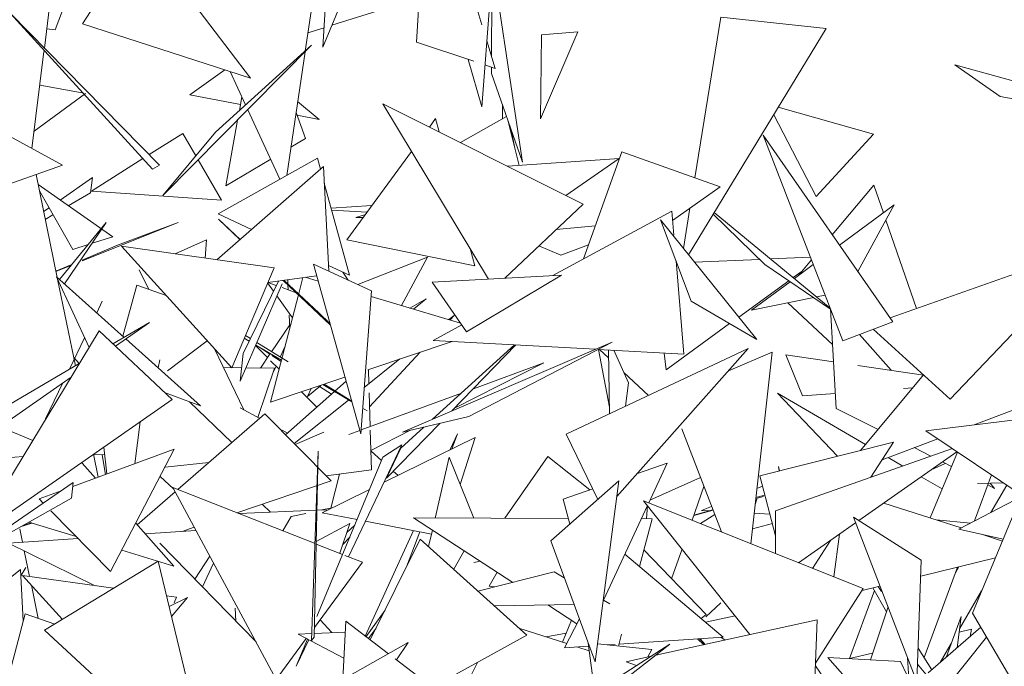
# Model space of a CAD drawing. Header units: millimetres. Extents: x -14485 to 13127, y -18923 to 3272.
# Tile 79 of 119: x 11401 to 11577, y 2578 to 2694. Entities that reach past the tile are written whole.
import ezdxf

# ---------------------------------------------------------------- set-up
doc = ezdxf.new("R2010")
doc.units = ezdxf.units.MM
doc.layers.add('G-IMPT', color=7, linetype='Continuous', lineweight=5)

# ---------------------------------------------------------------- blocks, each defined once
blk = doc.blocks.new('ÁRVORES ORNAMENTAIS - Pequeno e Médio Porte - Ipê-roxo-2865575-CORTE_CALÇADA')
at = {"layer": 'G-IMPT', "color": 253, "true_color": 0xaaaaaa}
for p, q in [((7717.11, 2726.29), (7714.64, 2688.96)), ((7731.4, 2689.83), (7733.58, 2724.25)), ((7743.12, 2692.97), (7733.58, 2724.25)), ((7664.83, 2688.8), (7668.96, 2722.15)), ((7682.08, 2709.2), (7671.63, 2693.13)), ((7682.08, 2709.2), (7701.73, 2683.4)), ((7721.29, 2704.97), (7714.64, 2688.96)), ((7750.38, 2668.39), (7744.92, 2704.53)), ((7745.03, 2703.77), (7743.11, 2678.3)), ((7744.83, 2687.35), (7744.9, 2702.16)), ((7666.74, 2692.05), (7669.74, 2699.92)), ((7711.49, 2688.26), (7712.97, 2698.21)), ((7716.26, 2692.87), (7731.91, 2697.79)), ((7684.16, 2667.13), (7658.7, 2695.03)), ((7658.7, 2695.03), (7685.45, 2667.87)), ((7785.88, 2694.3), (7781.23, 2665.57)), ((7804.71, 2692.29), (7785.88, 2694.3)), ((7666.74, 2692.05), (7665.26, 2692.23)), ((7701.73, 2683.4), (7671.63, 2693.13)), ((7711.98, 2691.52), (7714.87, 2692.43)), ((7804.71, 2692.29), (7780.1, 2651.83)), ((7760.28, 2691.7), (7753.59, 2676.14)), ((7753.77, 2691.18), (7753.59, 2676.14)), ((7753.77, 2691.18), (7760.28, 2691.7)), ((7686.03, 2662.4), (7712.64, 2689.3)), ((7712.64, 2689.3), (7695.42, 2673.76)), ((7741.66, 2686.44), (7731.4, 2689.83)), ((7745.5, 2685.17), (7744, 2690.1)), ((7662.6, 2670.81), (7664.76, 2688.17)), ((7708.19, 2666), (7711.47, 2688.11)), ((7743.11, 2678.3), (7740.65, 2686.77)), ((7745.5, 2685.17), (7743.67, 2685.78)), ((7744.82, 2684.23), (7744.82, 2685.4)), ((7835.88, 2680.16), (7827.74, 2685.77)), ((7853.16, 2678.86), (7827.74, 2685.77)), ((7690.86, 2680.46), (7697.1, 2684.89)), ((7698.06, 2684.58), (7700.82, 2678.63)), ((7750.38, 2668.39), (7744.82, 2684.23)), ((7664.01, 2682.17), (7671.61, 2680.78)), ((7668.07, 2667.84), (7645.93, 2679.88)), ((7662.99, 2673.94), (7672.17, 2680.67)), ((7699.91, 2678.72), (7690.86, 2680.46)), ((7699.72, 2677.64), (7700.15, 2680.07)), ((7835.88, 2680.16), (7852.61, 2676.99)), ((7713.98, 2676.02), (7710.15, 2679.24)), ((7744.32, 2647.46), (7725.39, 2678.85)), ((7725.39, 2678.85), (7761.21, 2660.88)), ((7746.82, 2678.54), (7746.79, 2676.12)), ((7796.16, 2678.23), (7813.18, 2673.38)), ((7701.23, 2677.76), (7706.99, 2665.33)), ((7709.87, 2677.3), (7711.53, 2672.6)), ((7713.98, 2676.02), (7710.05, 2676.77)), ((7747.52, 2676.54), (7739.27, 2671.88)), ((7795.33, 2676.88), (7802.95, 2662.27)), ((7697.32, 2664.15), (7699.41, 2675.92)), ((7734.83, 2676.17), (7733.73, 2674.66)), ((7735.47, 2673.79), (7734.83, 2676.17)), ((7747.75, 2675.88), (7749.77, 2667.8)), ((7683.6, 2669.75), (7689.6, 2673.54)), ((7686.03, 2662.4), (7695.42, 2673.76)), ((7691.93, 2669.53), (7689.6, 2673.54)), ((7748.99, 2670.92), (7748.35, 2674.16)), ((7807.71, 2636.44), (7793.42, 2673.19)), ((7816.66, 2639.82), (7793.42, 2673.19)), ((7813.18, 2673.38), (7802.95, 2662.27)), ((7708.94, 2671.06), (7711.53, 2672.6)), ((7730.54, 2670.31), (7718.96, 2654.52)), ((7761.32, 2651.07), (7768.14, 2670.26)), ((7768.14, 2670.26), (7785.75, 2663.95)), ((7641.3, 2658.43), (7668.07, 2667.84)), ((7673.25, 2663.2), (7682.44, 2669.02)), ((7684.16, 2667.13), (7685.45, 2667.87)), ((7696.55, 2661.56), (7692.36, 2668.79)), ((7714.77, 2667.6), (7695.68, 2650.94)), ((7713.69, 2669.09), (7695.93, 2659.13)), ((7697.32, 2664.15), (7705.33, 2668.91)), ((7713.69, 2669.09), (7714.23, 2667.13)), ((7714.77, 2667.6), (7715.71, 2648.87)), ((7747.7, 2667.65), (7767.72, 2669.07)), ((7767.7, 2669.02), (7758.15, 2662.41)), ((7667.12, 2647.78), (7663.33, 2666.17)), ((7677.08, 2655.02), (7663.7, 2664.37)), ((7667.65, 2661.61), (7673.44, 2665.64)), ((7673.09, 2662.93), (7673.44, 2665.64)), ((7714.92, 2664.61), (7719.41, 2648.16)), ((7813.23, 2664.3), (7805.82, 2655.39)), ((7813.23, 2664.3), (7814.96, 2659.31)), ((7669.9, 2652.79), (7663.93, 2663.25)), ((7673.09, 2662.93), (7669.11, 2660.59)), ((7673.25, 2663.2), (7696.55, 2661.56)), ((7777.24, 2657.95), (7785.75, 2663.95)), ((7716.13, 2660.17), (7723.45, 2660.64)), ((7747.24, 2647.63), (7761.21, 2660.88)), ((7816.89, 2660.74), (7807.12, 2653.52)), ((7810.38, 2648.84), (7816.89, 2660.74)), ((7664.69, 2659.56), (7665.66, 2660.23)), ((7666.37, 2658.98), (7664.98, 2658.16)), ((7701.88, 2656.35), (7695.93, 2659.13)), ((7716.24, 2659.78), (7722.59, 2659.47)), ((7720.59, 2658.47), (7722.27, 2659.03)), ((7777.1, 2659.61), (7755.84, 2648.11)), ((7777.47, 2655.31), (7777.1, 2659.61)), ((7780.35, 2660.14), (7779.19, 2652.97)), ((7784.5, 2659.06), (7793.77, 2650.08)), ((7784.71, 2659.41), (7805.45, 2642.25)), ((7667.54, 2647.4), (7675.91, 2657.61)), ((7675.91, 2657.61), (7668.44, 2646.6)), ((7688.74, 2657.58), (7671.61, 2650.71)), ((7688.74, 2657.58), (7677.92, 2653.56)), ((7699.85, 2654.58), (7695.96, 2658.21)), ((7699.82, 2654.56), (7695.96, 2658.21)), ((7720.59, 2658.47), (7721.85, 2658.46)), ((7763.43, 2657), (7756.42, 2656.33)), ((7780.56, 2643.54), (7775.09, 2658.08)), ((7792.32, 2636.64), (7775.09, 2658.08)), ((7815.4, 2658.02), (7820.87, 2642.21)), ((7672.66, 2653.65), (7669.9, 2652.79)), ((7671.61, 2650.87), (7677.92, 2653.56)), ((7677.08, 2655.02), (7673.37, 2653.87)), ((7688.25, 2651.99), (7693.84, 2654.49)), ((7693.58, 2651.24), (7693.84, 2654.49)), ((7741.83, 2649.85), (7718.96, 2654.52)), ((7753.32, 2653.4), (7757.26, 2651.77)), ((7762.22, 2653.61), (7757.26, 2651.77)), ((7816.15, 2640.55), (7853.18, 2653.61)), ((7826.91, 2625.99), (7853.18, 2653.61)), ((7698.35, 2631.62), (7678.6, 2653.35)), ((7678.6, 2653.35), (7705.92, 2649.5)), ((7741.83, 2649.85), (7741, 2652.97)), ((7666.9, 2648.86), (7669.72, 2650.06)), ((7669.58, 2649.89), (7666.9, 2648.82)), ((7723.37, 2645.35), (7712.97, 2650.13)), ((7721.44, 2619.82), (7712.97, 2650.13)), ((7719.41, 2648.16), (7715.66, 2649.92)), ((7733.4, 2651.37), (7720.9, 2646.49)), ((7733.4, 2651.37), (7728.74, 2642.72)), ((7779.27, 2634.04), (7777.86, 2650.73)), ((7781.17, 2650.51), (7792.82, 2651)), ((7793.77, 2650.08), (7805.5, 2642.12)), ((7794.78, 2651.08), (7801.9, 2651.38)), ((7802.42, 2650.06), (7799.03, 2647.56)), ((7802.09, 2650.91), (7799.73, 2648.07)), ((7681.81, 2649.11), (7683.53, 2645.62)), ((7698.35, 2631.62), (7705.92, 2649.5)), ((7719.19, 2647.27), (7718.24, 2648.71)), ((7757.39, 2648.19), (7734.23, 2646.9)), ((7757.39, 2648.19), (7740.38, 2638.05)), ((7800.4, 2648.88), (7798.82, 2647.74)), ((7672.82, 2635.24), (7666.99, 2647.89)), ((7679.08, 2637.05), (7666.99, 2647.89)), ((7670.37, 2631.96), (7667.18, 2647.48)), ((7681.38, 2646.38), (7678.84, 2637.27)), ((7681.38, 2646.38), (7686.63, 2644.51)), ((7699.86, 2629.19), (7707.37, 2646.6)), ((7700.41, 2634.16), (7706.7, 2647.12)), ((7705.82, 2645.33), (7704.78, 2646.81)), ((7713.54, 2648.07), (7704.8, 2646.86)), ((7706.31, 2646.33), (7704.82, 2646.86)), ((7716.01, 2639.23), (7707.55, 2647.24)), ((7713.96, 2641.41), (7707.69, 2647.26)), ((7708.37, 2647.36), (7708.41, 2646.59)), ((7708.42, 2646.42), (7708.46, 2645.55)), ((7711.09, 2647.73), (7710.36, 2644.91)), ((7711.52, 2647.79), (7713.81, 2647.12)), ((7740.38, 2638.05), (7734.23, 2646.9)), ((7798.05, 2647.18), (7789.07, 2640.68)), ((7798.29, 2647.01), (7791.39, 2641.91)), ((7710.29, 2644.65), (7705.29, 2625.46)), ((7709.88, 2645.04), (7707.37, 2645.95)), ((7723.37, 2645.35), (7721.44, 2619.82)), ((7804.55, 2644.58), (7803.01, 2644.27)), ((7674.2, 2641.43), (7675.19, 2643.5)), ((7674.2, 2641.43), (7675.19, 2643.5)), ((7709.21, 2640.53), (7706.44, 2644.46)), ((7723.29, 2644.33), (7739.29, 2639.61)), ((7733.14, 2643.97), (7730.25, 2642.28)), ((7730.87, 2642.1), (7733.14, 2643.97)), ((7780.56, 2643.54), (7792.32, 2636.64)), ((7802.49, 2644.17), (7791.39, 2641.91)), ((7805.86, 2635.79), (7797.88, 2643.23)), ((7713.96, 2641.41), (7715.95, 2639.44)), ((7805.5, 2642.13), (7806.5, 2624.35)), ((7677.09, 2635.89), (7683.65, 2639.72)), ((7683.65, 2639.72), (7677.54, 2635.46)), ((7708.74, 2639.31), (7705.48, 2634.49)), ((7708.66, 2641.03), (7708.77, 2638.8)), ((7738.17, 2640.97), (7737.23, 2640.22)), ((7738.17, 2640.97), (7737.42, 2640.17)), ((7787.44, 2639.5), (7776.07, 2631.27)), ((7807.71, 2636.44), (7816.66, 2639.82)), ((7652.28, 2601.3), (7674.62, 2638.22)), ((7687.68, 2625.92), (7674.62, 2638.22)), ((7739.53, 2639.28), (7734.39, 2636.5)), ((7810.7, 2637.57), (7816.33, 2631.16)), ((7826.91, 2625.99), (7813.14, 2638.49)), ((7669.32, 2631.34), (7672.03, 2636.95)), ((7669.33, 2631.34), (7672.03, 2636.95)), ((7692.74, 2624.81), (7679.41, 2636.76)), ((7693.96, 2636.44), (7686.88, 2631.05)), ((7700.58, 2636.9), (7701.48, 2636.37)), ((7700.79, 2637.39), (7701.7, 2636.82)), ((7702.85, 2636.12), (7708.45, 2632.65)), ((7722.72, 2631.27), (7737.82, 2636.31)), ((7728.94, 2620.12), (7766.43, 2636.18)), ((7763.45, 2634.91), (7734.39, 2636.5)), ((7766.43, 2636.18), (7740.76, 2622.88)), ((7695.29, 2634.99), (7700.54, 2624.07)), ((7699.86, 2629.19), (7700.41, 2634.16)), ((7704.77, 2633.44), (7702.62, 2635.6)), ((7702.66, 2635.67), (7707.24, 2632.96)), ((7703.22, 2635.34), (7705.19, 2634.06)), ((7705.24, 2634.15), (7703.5, 2631.56)), ((7707.87, 2635.37), (7707.02, 2633.53)), ((7732.06, 2634.39), (7723.01, 2624.65)), ((7734.3, 2622.42), (7748.93, 2635.7)), ((7737.71, 2623.88), (7749.17, 2635.69)), ((7790.76, 2635.04), (7758.22, 2619.73)), ((7779.27, 2634.04), (7763.92, 2634.88)), ((7764, 2634.88), (7765.95, 2624.56)), ((7765.79, 2633.36), (7764.18, 2634.87)), ((7765.97, 2623.38), (7765.76, 2634.78)), ((7769.37, 2628.93), (7766.74, 2634.73)), ((7767.26, 2608.56), (7790.76, 2635.04)), ((7775.76, 2634.23), (7776.07, 2631.27)), ((7795.04, 2634.4), (7787.22, 2631.05)), ((7795.04, 2634.4), (7791.25, 2600.14)), ((7643.85, 2616.44), (7671.08, 2632.37)), ((7671.04, 2632.35), (7670.07, 2633.46)), ((7685.51, 2633.04), (7685.19, 2631.58)), ((7706.83, 2631.36), (7705.32, 2632.88)), ((7705.54, 2633.83), (7707.19, 2632.76)), ((7728.44, 2633.18), (7722.06, 2628.08)), ((7738.23, 2624.41), (7754.19, 2632.5)), ((7741.59, 2627.87), (7754.19, 2632.5)), ((7800.47, 2626.57), (7797.49, 2633.92)), ((7806.03, 2632.66), (7797.49, 2633.92)), ((7700.13, 2631.61), (7696.89, 2631.65)), ((7706, 2631.53), (7700.9, 2631.6)), ((7706, 2631.53), (7703.04, 2622.74)), ((7706.28, 2631.92), (7705.75, 2630.78)), ((7722.8, 2631.3), (7722.88, 2628.73)), ((7772.92, 2626.65), (7768.53, 2630.78)), ((7822.13, 2630.31), (7810.39, 2632.03)), ((7669.6, 2629.92), (7650.95, 2616.92)), ((7665.02, 2622.45), (7668.14, 2628.91)), ((7665.03, 2622.45), (7668.15, 2628.91)), ((7705.29, 2625.46), (7718.62, 2629.91)), ((7718.81, 2629.2), (7708, 2619.62)), ((7768.82, 2624.72), (7769.37, 2628.93)), ((7822.14, 2630.32), (7810.88, 2616.82)), ((7686.34, 2627.18), (7692.74, 2624.81)), ((7713.57, 2624.56), (7710.84, 2627.31)), ((7711.89, 2626.5), (7714.28, 2628.46)), ((7711.89, 2626.5), (7712.57, 2627.89)), ((7714.06, 2628.28), (7716.2, 2626.88)), ((7714.66, 2628.59), (7719.84, 2625.52)), ((7714.89, 2628.66), (7719.82, 2625.61)), ((7721.49, 2620.49), (7739.44, 2627.08)), ((7722.93, 2627.11), (7723.13, 2621.09)), ((7806.73, 2615.77), (7796.02, 2627.04)), ((7796.02, 2627.04), (7811.78, 2617.9)), ((7800.47, 2626.57), (7806.35, 2627.01)), ((7818.59, 2627.92), (7820.24, 2628.04)), ((7847.15, 2627.44), (7831.21, 2621.4)), ((7687.68, 2625.92), (7652.28, 2601.3)), ((7690.79, 2625.53), (7698.38, 2618.22)), ((7719.23, 2625.81), (7709.54, 2618.06)), ((7699.89, 2624.42), (7703.37, 2622.56)), ((7721.78, 2624.4), (7722.57, 2623.91)), ((7721.78, 2624.38), (7722.57, 2623.91)), ((7814, 2620.57), (7806.5, 2624.35)), ((7849.96, 2623.7), (7822.57, 2620.34)), ((7681.04, 2614.45), (7681.94, 2621.93)), ((7704.29, 2623.36), (7688.72, 2609.83)), ((7704.29, 2623.36), (7716.16, 2611.38)), ((7728.94, 2620.12), (7740.76, 2622.88)), ((7662.75, 2618.61), (7656.87, 2621.04)), ((7707.37, 2620.44), (7708.33, 2619.92)), ((7714.83, 2620.12), (7709.73, 2617.87)), ((7719.3, 2619.68), (7721.27, 2620.41)), ((7723.15, 2620.43), (7723.39, 2613.37)), ((7723.27, 2616.83), (7730.46, 2620.48)), ((7726.04, 2611.85), (7735.57, 2621.67)), ((7728.61, 2617.25), (7732.75, 2621.01)), ((7786, 2602.24), (7778.88, 2620.68)), ((7822.57, 2620.34), (7848.39, 2603)), ((7741.9, 2619.15), (7725.63, 2611.14)), ((7737.47, 2616.97), (7738.77, 2619.82)), ((7737.73, 2617.1), (7738.77, 2619.82)), ((7739.24, 2610.73), (7741.9, 2619.15)), ((7763.88, 2608.07), (7758.22, 2619.73)), ((7792.86, 2612.28), (7816.76, 2618.3)), ((7816.76, 2618.3), (7812.74, 2612.02)), ((7824.68, 2618.92), (7814.75, 2615.16)), ((7688.07, 2617.04), (7669.9, 2610.37)), ((7676.01, 2612.61), (7675.47, 2617.43)), ((7688.07, 2617.04), (7676.68, 2595.17)), ((7713.85, 2616.7), (7712.64, 2582.84)), ((7713.11, 2583.43), (7713.85, 2616.7)), ((7719.25, 2597.8), (7728.82, 2617.8)), ((7725.17, 2615.01), (7723.28, 2616.7)), ((7725.42, 2615.62), (7728.82, 2617.8)), ((7728.61, 2617.25), (7726.04, 2611.85)), ((7795.66, 2606), (7827.3, 2617.16)), ((7810.55, 2604.27), (7828.13, 2616.6)), ((7823.45, 2615.8), (7820.45, 2617.32)), ((7823.32, 2604.77), (7828.23, 2616.53)), ((7653.73, 2615.15), (7661.03, 2615.76)), ((7675.62, 2616.07), (7673.57, 2616.01)), ((7674.47, 2612.04), (7673.63, 2616.15)), ((7675.75, 2612.51), (7675.16, 2616.05)), ((7686.42, 2613.86), (7694.26, 2614.64)), ((7725.42, 2615.62), (7713.6, 2587.15)), ((7737.26, 2615.62), (7734.76, 2604.72)), ((7737.26, 2615.62), (7741.67, 2604.7)), ((7754.91, 2615.73), (7747.21, 2604.69)), ((7754.91, 2615.73), (7762.46, 2609.78)), ((7815.82, 2615.56), (7818.45, 2614.04)), ((7827.15, 2613.94), (7825.51, 2614.76)), ((7671.61, 2614.56), (7674, 2611.87)), ((7723.39, 2613.37), (7715.26, 2612.28)), ((7728.12, 2612.36), (7727.27, 2613.12)), ((7770.95, 2612.72), (7776.29, 2614.56)), ((7776.29, 2614.56), (7772.97, 2607.45)), ((7796.36, 2613.16), (7796.21, 2613.98)), ((7796.21, 2613.98), (7796.34, 2613.15)), ((7826.02, 2614.51), (7823.51, 2613.36)), ((7687.93, 2609.96), (7685.53, 2612.16)), ((7716.16, 2611.38), (7699.29, 2605.67)), ((7716.07, 2606.5), (7717.62, 2612.6)), ((7755.43, 2600.65), (7767.63, 2611.37)), ((7763.41, 2579.04), (7767.63, 2611.37)), ((7773.18, 2607.9), (7782.23, 2612)), ((7792.86, 2612.28), (7795.66, 2601.52)), ((7821.75, 2612.13), (7825.49, 2609.96)), ((7831.29, 2604.22), (7834.33, 2612.44)), ((7669.97, 2611.09), (7649.53, 2597)), ((7667.81, 2609.6), (7663.88, 2608.16)), ((7669.7, 2608.26), (7669.97, 2611.09)), ((7688.22, 2609.4), (7681.44, 2603.51)), ((7713.26, 2600.16), (7687.8, 2610.19)), ((7706.31, 2575.87), (7687.8, 2610.19)), ((7723.03, 2609.85), (7714.55, 2605.68)), ((7757.66, 2608.13), (7762.96, 2609.96)), ((7782.85, 2610.4), (7780.73, 2604.35)), ((7793.35, 2610.41), (7792.34, 2610.01)), ((7836.45, 2611.02), (7831.78, 2610.92)), ((7834.87, 2610.04), (7833.67, 2610.65)), ((7834.06, 2610.97), (7834.87, 2610.04)), ((7837.07, 2610.6), (7834.2, 2605.72)), ((7669.7, 2608.26), (7649.53, 2597)), ((7663.88, 2608.16), (7664.62, 2607.4)), ((7757.66, 2608.13), (7758.84, 2603.64)), ((7811.35, 2592.1), (7772.05, 2607.82)), ((7772.05, 2607.82), (7791.09, 2583.88)), ((7792.32, 2608.08), (7792.03, 2607.13)), ((7792.16, 2608.38), (7793.76, 2608.83)), ((7793.48, 2608.58), (7792.17, 2608.22)), ((7839.93, 2608.68), (7828.49, 2602.77)), ((7665.99, 2606.01), (7676.68, 2595.17)), ((7713.47, 2606.12), (7699.7, 2605.52)), ((7703.81, 2607.2), (7705.28, 2605.77)), ((7715.65, 2606.22), (7713.62, 2606.13)), ((7714.5, 2606.17), (7716.35, 2606.56)), ((7772.74, 2606.96), (7764.85, 2590.07)), ((7772.74, 2606.95), (7772.58, 2604.62)), ((7784.5, 2606.12), (7781.02, 2605.17)), ((7781.04, 2605.22), (7784.47, 2606.2)), ((7784.23, 2606.81), (7782.42, 2606.09)), ((7782.42, 2606.09), (7783.82, 2606.01)), ((7795.67, 2598.37), (7795.66, 2606)), ((7815.05, 2607.42), (7828.89, 2602.98)), ((7709, 2604.99), (7707.5, 2602.43)), ((7709, 2604.99), (7711.59, 2605.55)), ((7720.79, 2604.46), (7714.55, 2605.68)), ((7734.1, 2601.85), (7722.29, 2604.16)), ((7758.57, 2604.66), (7730.87, 2604.74)), ((7730.87, 2604.74), (7748.67, 2593.23)), ((7773.57, 2604.61), (7771.3, 2596.05)), ((7773.57, 2604.61), (7771.64, 2604.62)), ((7784.8, 2605.34), (7782.24, 2603.74)), ((7791.85, 2605.58), (7794.65, 2605.43)), ((7820.97, 2575.46), (7809.59, 2604.87)), ((7809.59, 2604.87), (7821.74, 2597.19)), ((7824.43, 2604.41), (7830.54, 2603.83)), ((7837.99, 2604.83), (7830.93, 2587.72)), ((7660.91, 2600.4), (7660.42, 2602.79)), ((7662.56, 2603.84), (7660.51, 2603.13)), ((7660.95, 2603.38), (7662.52, 2603.85)), ((7670.51, 2601.44), (7662.06, 2603.99)), ((7681.18, 2603.8), (7687.98, 2596.14)), ((7691.95, 2602.5), (7682.87, 2601.89)), ((7691.64, 2603.08), (7689.49, 2602.35)), ((7713.49, 2600.54), (7719.51, 2603.78)), ((7717.68, 2598.42), (7719.51, 2603.78)), ((7720.36, 2603.43), (7718.96, 2602.17)), ((7722.25, 2583.63), (7730.86, 2602.48)), ((7734.25, 2602.55), (7733.58, 2599.63)), ((7795.09, 2603.73), (7791.55, 2602.82)), ((7799.8, 2596.72), (7809.98, 2603.87)), ((7828.49, 2602.77), (7836.38, 2600.93)), ((7670.86, 2601.08), (7658.42, 2600.23)), ((7719.49, 2601.33), (7718.22, 2600.02)), ((7732.09, 2600.98), (7723.15, 2582.94)), ((7729.64, 2596.03), (7732.03, 2602.26)), ((7732.09, 2600.98), (7751.14, 2583.77)), ((7755.43, 2600.65), (7763.41, 2579.04)), ((7805.51, 2600.73), (7802.3, 2595.72)), ((7806.08, 2594.21), (7807.12, 2601.86)), ((7832.51, 2601.82), (7836.25, 2600.61)), ((7673.94, 2592.62), (7658.42, 2600.23)), ((7662.18, 2594.29), (7661.23, 2598.85)), ((7687.98, 2596.14), (7678.66, 2598.97)), ((7685.49, 2600.22), (7702.7, 2582.57)), ((7718.2, 2598.22), (7713.48, 2600.08)), ((7739.97, 2598.86), (7738.08, 2595.57)), ((7783.26, 2587.46), (7772.09, 2599.02)), ((7778.88, 2599.06), (7777.06, 2593.88)), ((7685.18, 2597.04), (7664.88, 2584.65)), ((7685.18, 2597.04), (7693.47, 2562.62)), ((7694.42, 2597.92), (7691.78, 2593.78)), ((7721.73, 2596.83), (7718.61, 2598.06)), ((7786.32, 2583.43), (7768.68, 2598.26)), ((7820.97, 2575.46), (7821.74, 2597.19)), ((7821.64, 2594.34), (7835.01, 2597.61)), ((7660.53, 2595.52), (7653.73, 2590.06)), ((7661.05, 2586.3), (7660.53, 2595.52)), ((7660.59, 2594.39), (7661.51, 2595.89)), ((7693.11, 2592.41), (7695.11, 2596.64)), ((7721.73, 2596.83), (7713.15, 2585.18)), ((7742.85, 2596.99), (7741.69, 2596.77)), ((7822.25, 2579.79), (7828.23, 2595.95)), ((7828.49, 2596.01), (7827.85, 2594.92)), ((7668.1, 2586.61), (7660.91, 2594.47)), ((7660.91, 2594.47), (7677.18, 2592.16)), ((7742.39, 2591.66), (7756.08, 2595.08)), ((7744.4, 2592.54), (7745.84, 2595.06)), ((7757.86, 2594.05), (7756.08, 2595.08)), ((7663.74, 2586.78), (7662.51, 2592.73)), ((7744.4, 2592.54), (7745.39, 2592.41)), ((7811.35, 2592.1), (7802.82, 2578.8)), ((7808.89, 2579.59), (7813.35, 2591.75)), ((7811.14, 2591.78), (7814.35, 2592.56)), ((7815.49, 2587.94), (7813.07, 2592.25)), ((7814.63, 2591.59), (7814.05, 2592.49)), ((7832.51, 2591.73), (7828.58, 2584.89)), ((7686.68, 2590.81), (7688.49, 2590.55)), ((7690.43, 2590.5), (7687.14, 2588.9)), ((7687.56, 2587.15), (7690.43, 2590.5)), ((7688.08, 2589.58), (7688.49, 2590.55)), ((7765.99, 2589.38), (7764.85, 2590.04)), ((7698.99, 2588.6), (7699.07, 2586.29)), ((7725.79, 2588.27), (7722.39, 2583.52)), ((7759.63, 2589.27), (7745.31, 2589.03)), ((7754.92, 2589.19), (7760.12, 2585.83)), ((7783.19, 2587.07), (7785.86, 2589.58)), ((7812.63, 2579.38), (7815.79, 2588.84)), ((7661.39, 2587.61), (7658.02, 2574.67)), ((7661.39, 2587.61), (7666.67, 2585.74)), ((7714.16, 2586.55), (7716.29, 2584.23)), ((7759.16, 2586.45), (7757.57, 2582.5)), ((7757.91, 2581.53), (7760.58, 2586.71)), ((7803.1, 2586.52), (7774.24, 2580.19)), ((7783.26, 2587.46), (7782.38, 2586.75)), ((7788.44, 2587.22), (7783.14, 2586.11)), ((7803.1, 2586.52), (7802.37, 2566.9)), ((7826.17, 2579.79), (7828.86, 2587.1)), ((7828.86, 2587.1), (7828.16, 2581.52)), ((7842.99, 2567.15), (7830.93, 2587.72)), ((7718.78, 2586.28), (7718.22, 2575.86)), ((7718.78, 2586.28), (7726.4, 2580.46)), ((7722.85, 2583.17), (7724.19, 2585.04)), ((7749.72, 2585.05), (7758.29, 2582.27)), ((7822.98, 2577.03), (7832.4, 2585.2)), ((7828.51, 2584.32), (7830.74, 2584.86)), ((7830.51, 2583.56), (7830.74, 2584.86)), ((7689.49, 2561.91), (7664.88, 2584.65)), ((7711.7, 2583.2), (7706.31, 2575.87)), ((7711.91, 2583.09), (7709.91, 2578.26)), ((7709.91, 2578.26), (7712.16, 2582.97)), ((7712.68, 2584.08), (7710.23, 2583.98)), ((7718.42, 2579.67), (7710.23, 2583.98)), ((7713.11, 2583.43), (7712.64, 2582.84)), ((7718.67, 2584.33), (7713.13, 2584.1)), ((7751.14, 2583.77), (7734.27, 2574.46)), ((7754.6, 2583.46), (7758.22, 2584.13)), ((7768.11, 2583.97), (7767.54, 2581.83)), ((7767.63, 2582.18), (7786.32, 2583.43)), ((7782.86, 2582.08), (7781.7, 2583.12)), ((7782.99, 2582.11), (7782.06, 2583.15)), ((7783.1, 2582.13), (7782.18, 2583.15)), ((7786.64, 2582.91), (7785.89, 2583.4)), ((7820.23, 2566.99), (7833.44, 2583.43)), ((7714.46, 2573.75), (7729.92, 2582.44)), ((7727.82, 2579.38), (7729.92, 2582.44)), ((7748.98, 2564.44), (7776.77, 2582.15)), ((7757.91, 2581.53), (7762.21, 2581.82)), ((7760.11, 2581.68), (7762.32, 2580.96)), ((7763.32, 2573.58), (7762.13, 2582.38)), ((7773.52, 2581.23), (7763.83, 2582.21)), ((7765.51, 2582.04), (7766.99, 2582.14)), ((7766.26, 2574), (7776.77, 2582.15)), ((7772.84, 2579.88), (7773.52, 2581.23)), ((7823.65, 2577.61), (7821.18, 2581.44)), ((7827.08, 2582.27), (7825.15, 2578.91)), ((7727.58, 2579.56), (7742.82, 2567.94)), ((7773.4, 2580), (7768.93, 2579.02)), ((7805.05, 2579.8), (7818.03, 2579.08)), ((7805.05, 2579.8), (7832.36, 2548.76)), ((7808.91, 2579.59), (7813.03, 2580.58)), ((7819.28, 2579.81), (7819.5, 2575.98)), ((7742.35, 2578.92), (7741.08, 2576.39)), ((7768.93, 2579.02), (7770.8, 2578.35)), ((7818.26, 2556.18), (7802.8, 2578.32)), ((7818.03, 2579.08), (7822.44, 2569.75)), ((7821.08, 2578.62), (7825.41, 2573.44))]:
    blk.add_line(p, q, dxfattribs=at)

msp = doc.modelspace()

# ---------------------------------------------------------------- block references
at = {"layer": 'G-IMPT', "color": 253, "true_color": 0xaaaaaa}
msp.add_blockref('ÁRVORES ORNAMENTAIS - Pequeno e Médio Porte - Ipê-roxo-2865575-CORTE_CALÇADA', (3740.319, 0), dxfattribs=at)

doc.saveas('drawing.dxf')
